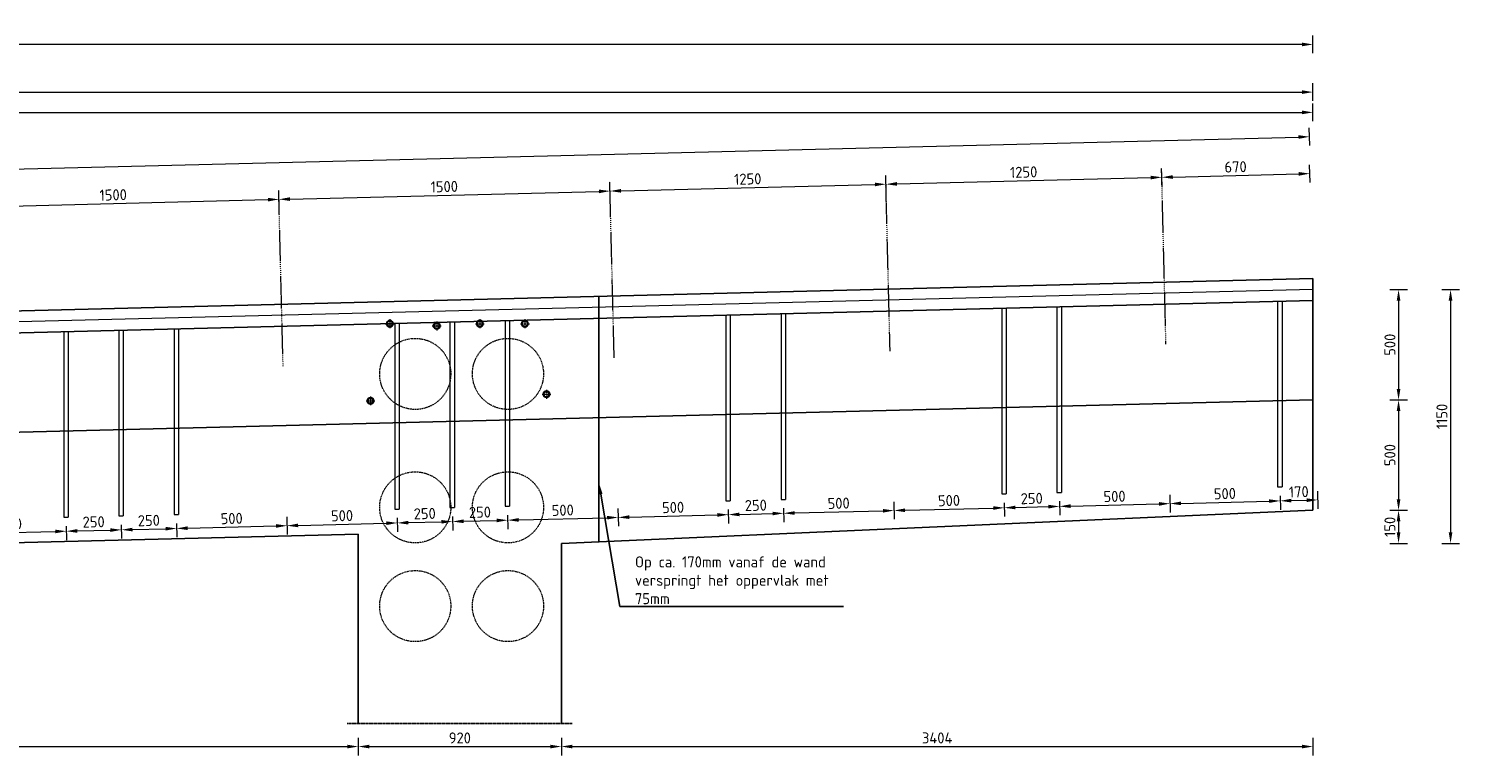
# Model space of a CAD drawing. Header units: millimetres. Extents: x -8028558 to 327273, y -63352 to 83293.
# Tile 121 of 195: x 153854 to 160335, y -7631 to -4339. Entities that reach past the tile are written whole.
import ezdxf
from ezdxf import colors
from ezdxf.entities.mleader import LeaderData, LeaderLine
from ezdxf.math import Vec2, Vec3

# ---------------------------------------------------------------- set-up
doc = ezdxf.new("R2010")
doc.units = ezdxf.units.MM
for name, pattern in [('NLCS-HIDDEN', [4, 2, -2]), ('XX-AFBREEK', [7, 4, -1, 1, -1]), ('XX-HART', [13, 4, -2, 1, -2, 4]), ('XX-STRAMIEN', [16, 10, -2, 2, -2])]:
    doc.linetypes.add(name, pattern=pattern)
for name, color, linetype, lineweight in [('B-CO-BC-AFBREEKLIJN-GD', 7, 'XX-AFBREEK', 25), ('B-CO-BC-BETONVORM-GD', 90, 'Continuous', 25), ('B-CO-BC-BETONVORM-M', 7, 'Continuous', 18), ('B-CO-BC-STORTNAAD-GD', 10, 'BC-STORTNAAD', 25), ('B-CO-BC-VOORSPANNING-GN', 190, 'NLCS-HIDDEN', 13), ('B-CO-BC-WAPENING_HOOFDWAPENING-G', 170, 'Continuous', 18), ('N-CO-BC-WAPENING_LOOPLIJN-G', 10, 'Continuous', 18), ('N-CO-SC-STRAMIENLIJN-G', 7, 'XX-STRAMIEN', 18), ('N-CO-SC-VERBINDING_BOUT-S', 150, 'Continuous', 25), ('X-XX-AL-HARTLIJN-G', 7, 'XX-HART', 18), ('X-XX-AL-M', 7, 'Continuous', 18), ('X-XX-AL-VERWIJZING-T25', 7, 'Continuous', 25)]:
    doc.layers.add(name, color=color, linetype=linetype, lineweight=lineweight)
doc.styles.add('NLCS-ISO-MM20-T25', font='NLCS-ISO.ttf', dxfattribs={"height": 50})
doc.linetypes.add('BC-STORTNAAD', pattern='A,15,-1,[175,NLCS.SHX,S=1,R=0,X=0,Y=0],-1', length=17)
doc.dimstyles.new('NLCS-MM20-T25-PIJL_L0_H0', dxfattribs={"dimscale": 20, "dimtxt": 2.5, "dimasz": 2.5, "dimexe": 2, "dimexo": 2, "dimgap": 0.7, "dimtad": 1, "dimdec": 0, "dimzin": 0, "dimdsep": 46, "dimtxsty": 'NLCS-ISO-MM20-T25', "dimcen": 0, "dimdle": 2, "dimclrd": 256, "dimclre": 256, "dimclrt": 256, "dimadec": 0, "dimazin": 0, "dimtfac": 1, "dimtdec": 3, "dimtofl": 0, "dimtmove": 0, "dimatfit": 3, "dimfxl": 2, "dimfxlon": 1, "dimtfillclr": 256, "dimtolj": 1, "dimtzin": 0, "dimlwd": -1, "dimlwe": -1, "dimarcsym": 0})
doc.dimstyles.new('NLCS-MM20-T25-PIJL_L0_H4', dxfattribs={"dimscale": 20, "dimtxt": 2.5, "dimasz": 2.5, "dimexe": 2, "dimexo": 2, "dimgap": 0.7, "dimtad": 1, "dimdec": 0, "dimzin": 0, "dimdsep": 46, "dimtxsty": 'NLCS-ISO-MM20-T25', "dimcen": 0, "dimdle": 2, "dimclrd": 256, "dimclre": 256, "dimclrt": 256, "dimadec": 4, "dimazin": 0, "dimtfac": 1, "dimtdec": 3, "dimtofl": 0, "dimtmove": 0, "dimatfit": 3, "dimfxl": 2, "dimfxlon": 1, "dimtfillclr": 256, "dimtolj": 1, "dimtzin": 0, "dimlwd": -1, "dimlwe": -1, "dimarcsym": 0})

# ---------------------------------------------------------------- blocks, each defined once
blk = doc.blocks.new('*D467')
at = {"layer": 'B-CO-BC-BETONVORM-M', "transparency": 16777216}
for p, q in [((140751.4, -4666.3), (140751.4, -4586.3)), ((159671.4, -4666.3), (159671.4, -4586.3)), ((140801.4, -4626.3), (159621.4, -4626.3))]:
    blk.add_line(p, q, dxfattribs=at)
for points in [[(140801.4, -4618), (140801.4, -4634.6), (140751.4, -4626.3)], [(159621.4, -4618), (159621.4, -4634.6), (159671.4, -4626.3)]]:
    blk.add_solid(points, dxfattribs=at)
blk = doc.blocks.new('*D468')
at = {"layer": 'B-CO-BC-BETONVORM-M', "transparency": 16777216}
for p, q in [((140751.4, -4758.1), (140751.4, -4678.1)), ((140801.4, -4718.1), (159621.4, -4718.1)), ((159671.4, -4758.1), (159671.4, -4678.1))]:
    blk.add_line(p, q, dxfattribs=at)
for points in [[(140801.4, -4709.7), (140801.4, -4726.4), (140751.4, -4718.1)], [(159621.4, -4709.7), (159621.4, -4726.4), (159671.4, -4718.1)]]:
    blk.add_solid(points, dxfattribs=at)
at = {"layer": 'B-CO-BC-BETONVORM-M', "transparency": 16777216, "insert": (150211.4, -4679.1), "char_height": 50, "attachment_point": 5, "style": 'NLCS-ISO-MM20-T25'}
blk.add_mtext('\\A1;18920', dxfattribs=at)
blk = doc.blocks.new('*D470')
at = {"layer": 'X-XX-AL-M', "transparency": 16777216}
for p, q in [((159656.8, -4868.5), (159654.8, -4788.6)), ((140786, -5300.3), (159605.8, -4829.8)), ((140737, -5341.5), (140735, -5261.6))]:
    blk.add_line(p, q, dxfattribs=at)
for points in [[(159605.6, -4821.5), (159606, -4838.1), (159655.8, -4828.6)], [(140785.8, -5292), (140786.2, -5308.6), (140736, -5301.5)]]:
    blk.add_solid(points, dxfattribs=at)
at = {"layer": 'X-XX-AL-M', "transparency": 16777216, "insert": (150194.9, -5026.1), "char_height": 50, "attachment_point": 5, "rotation": 1.4321, "style": 'NLCS-ISO-MM20-T25'}
blk.add_mtext('\\A1;18926', dxfattribs=at)
blk = doc.blocks.new('*D481')
at = {"layer": 'X-XX-AL-M', "transparency": 16777216}
for p, q in [((153489.5, -5189.7), (153487.5, -5109.7)), ((153538.5, -5148.4), (154938.1, -5113.4)), ((154989, -5152.2), (154987, -5072.2))]:
    blk.add_line(p, q, dxfattribs=at)
for points in [[(154937.8, -5105.1), (154938.3, -5121.8), (154988, -5112.2)], [(153538.3, -5140.1), (153538.7, -5156.8), (153488.5, -5149.7)]]:
    blk.add_solid(points, dxfattribs=at)
at = {"layer": 'X-XX-AL-M', "transparency": 16777216, "insert": (154237.3, -5091.9), "char_height": 50, "attachment_point": 5, "rotation": 1.4321, "style": 'NLCS-ISO-MM20-T25'}
blk.add_mtext('\\A1;1500', dxfattribs=at)
blk = doc.blocks.new('*D482')
at = {"layer": 'X-XX-AL-M', "transparency": 16777216}
for p, q in [((156488.6, -5114.7), (156486.6, -5034.7)), ((154989, -5152.2), (154987, -5072.2)), ((155038, -5110.9), (156437.6, -5076))]:
    blk.add_line(p, q, dxfattribs=at)
for points in [[(155037.8, -5102.6), (155038.2, -5119.3), (154988, -5112.2)], [(156437.4, -5067.6), (156437.8, -5084.3), (156487.6, -5074.7)]]:
    blk.add_solid(points, dxfattribs=at)
at = {"layer": 'X-XX-AL-M', "transparency": 16777216, "insert": (155736.8, -5054.5), "char_height": 50, "attachment_point": 5, "rotation": 1.4321, "style": 'NLCS-ISO-MM20-T25'}
blk.add_mtext('\\A1;1500', dxfattribs=at)
blk = doc.blocks.new('*D483')
at = {"layer": 'X-XX-AL-M', "transparency": 16777216}
for p, q in [((156488.6, -5114.7), (156486.6, -5034.7)), ((156537.6, -5073.5), (157687.2, -5044.7)), ((157738.2, -5083.5), (157736.2, -5003.5))]:
    blk.add_line(p, q, dxfattribs=at)
for points in [[(157687, -5036.4), (157687.4, -5053), (157737.2, -5043.5)], [(156537.3, -5065.1), (156537.8, -5081.8), (156487.6, -5074.7)]]:
    blk.add_solid(points, dxfattribs=at)
at = {"layer": 'X-XX-AL-M', "transparency": 16777216, "insert": (157111.4, -5020.1), "char_height": 50, "attachment_point": 5, "rotation": 1.4321, "style": 'NLCS-ISO-MM20-T25'}
blk.add_mtext('\\A1;1250', dxfattribs=at)
blk = doc.blocks.new('*D484')
at = {"layer": 'X-XX-AL-M', "transparency": 16777216}
for p, q in [((158987.8, -5052.2), (158985.8, -4972.2)), ((157738.2, -5083.5), (157736.2, -5003.5)), ((157787.2, -5042.2), (158936.8, -5013.5))]:
    blk.add_line(p, q, dxfattribs=at)
for points in [[(157787, -5033.9), (157787.4, -5050.5), (157737.2, -5043.5)], [(158936.6, -5005.1), (158937, -5021.8), (158986.8, -5012.2)]]:
    blk.add_solid(points, dxfattribs=at)
at = {"layer": 'X-XX-AL-M', "transparency": 16777216, "insert": (158361, -4988.9), "char_height": 50, "attachment_point": 5, "rotation": 1.4321, "style": 'NLCS-ISO-MM20-T25'}
blk.add_mtext('\\A1;1250', dxfattribs=at)
blk = doc.blocks.new('*D485')
at = {"layer": 'X-XX-AL-M', "transparency": 16777216}
for p, q in [((158987.8, -5052.2), (158985.8, -4972.2)), ((159658, -5035.5), (159656, -4955.5)), ((159036.8, -5011), (159607.1, -4996.7))]:
    blk.add_line(p, q, dxfattribs=at)
for points in [[(159606.8, -4988.4), (159607.3, -5005), (159657, -4995.5)], [(159036.6, -5002.6), (159037, -5019.3), (158986.8, -5012.2)]]:
    blk.add_solid(points, dxfattribs=at)
at = {"layer": 'X-XX-AL-M', "transparency": 16777216, "insert": (159320.9, -4964.9), "char_height": 50, "attachment_point": 5, "rotation": 1.4321, "style": 'NLCS-ISO-MM20-T25'}
blk.add_mtext('\\A1;670', dxfattribs=at)
blk = doc.blocks.new('SSC-VERBINDING_BOUT_M16V_BOUT-SO')
for p, q in [((-12, 6.9), (0, 13.9)), ((-12, -6.9), (-12, 6.9)), ((0, 13.9), (12, 6.9)), ((12, 6.9), (12, -6.9)), ((0, -13.9), (-12, -6.9)), ((12, -6.9), (0, -13.9))]:
    blk.add_line(p, q)
for radius in [15, 12]:
    blk.add_circle((0, 0), radius)
at = {"layer": 'N-CO-SC-STRAMIENLIJN-G'}
for p, q in [((-20, 0), (20, 0)), ((0, 20), (0, -20))]:
    blk.add_line(p, q, dxfattribs=at)
blk = doc.blocks.new('*D520')
at = {"layer": 'X-XX-AL-M', "transparency": 16777216}
for p, q in [((153524.5, -6588.2), (153526.5, -6668.2)), ((154024.2, -6592.6), (154025.8, -6655.7)), ((153575.5, -6626.9), (153974.8, -6616.9))]:
    blk.add_line(p, q, dxfattribs=at)
for points in [[(153974.6, -6608.6), (153975, -6625.3), (154024.8, -6615.7)], [(153575.2, -6618.6), (153575.7, -6635.3), (153525.5, -6628.2)]]:
    blk.add_solid(points, dxfattribs=at)
at = {"layer": 'X-XX-AL-M', "transparency": 16777216, "insert": (153774.2, -6582.9), "char_height": 50, "attachment_point": 5, "rotation": 1.4321, "style": 'NLCS-ISO-MM20-T25'}
blk.add_mtext('\\A1;500', dxfattribs=at)
blk = doc.blocks.new('*D521')
at = {"layer": 'X-XX-AL-M', "transparency": 16777216}
for p, q in [((154024.2, -6592.6), (154025.8, -6655.7)), ((154274.2, -6586.4), (154275.7, -6649.4)), ((154074.8, -6614.4), (154224.8, -6610.7))]:
    blk.add_line(p, q, dxfattribs=at)
for points in [[(154074.6, -6606.1), (154075, -6622.8), (154024.8, -6615.7)], [(154224.5, -6602.4), (154225, -6619), (154274.7, -6609.4)]]:
    blk.add_solid(points, dxfattribs=at)
at = {"layer": 'X-XX-AL-M', "transparency": 16777216, "insert": (154148.8, -6573.6), "char_height": 50, "attachment_point": 5, "rotation": 1.4321, "style": 'NLCS-ISO-MM20-T25'}
blk.add_mtext('\\A1;250', dxfattribs=at)
blk = doc.blocks.new('*D522')
at = {"layer": 'X-XX-AL-M', "transparency": 16777216}
for p, q in [((154274.2, -6586.4), (154275.7, -6649.4)), ((154324.7, -6608.2), (154474.7, -6604.4)), ((154524.1, -6580.1), (154525.7, -6643.2))]:
    blk.add_line(p, q, dxfattribs=at)
for points in [[(154324.5, -6599.9), (154324.9, -6616.5), (154274.7, -6609.4)], [(154474.5, -6596.1), (154474.9, -6612.8), (154524.7, -6603.2)]]:
    blk.add_solid(points, dxfattribs=at)
at = {"layer": 'X-XX-AL-M', "transparency": 16777216, "insert": (154398.7, -6567.3), "char_height": 50, "attachment_point": 5, "rotation": 1.4321, "style": 'NLCS-ISO-MM20-T25'}
blk.add_mtext('\\A1;250', dxfattribs=at)
blk = doc.blocks.new('*D523')
at = {"layer": 'X-XX-AL-M', "transparency": 16777216}
for p, q in [((154524.1, -6580.1), (154525.7, -6643.2)), ((154574.6, -6601.9), (154975, -6591.9)), ((155024, -6550.7), (155026, -6630.7))]:
    blk.add_line(p, q, dxfattribs=at)
for points in [[(154574.4, -6593.6), (154574.9, -6610.3), (154524.7, -6603.2)], [(154974.8, -6583.6), (154975.2, -6600.3), (155025, -6590.7)]]:
    blk.add_solid(points, dxfattribs=at)
at = {"layer": 'X-XX-AL-M', "transparency": 16777216, "insert": (154773.9, -6558), "char_height": 50, "attachment_point": 5, "rotation": 1.4321, "style": 'NLCS-ISO-MM20-T25'}
blk.add_mtext('\\A1;500', dxfattribs=at)
blk = doc.blocks.new('*D524')
at = {"layer": 'X-XX-AL-M', "transparency": 16777216}
for p, q in [((155024, -6550.7), (155026, -6630.7)), ((155075, -6589.4), (155474.4, -6579.4)), ((155523.8, -6555.2), (155525.3, -6618.2))]:
    blk.add_line(p, q, dxfattribs=at)
for points in [[(155074.8, -6581.1), (155075.2, -6597.8), (155025, -6590.7)], [(155474.2, -6571.1), (155474.6, -6587.8), (155524.3, -6578.2)]]:
    blk.add_solid(points, dxfattribs=at)
at = {"layer": 'X-XX-AL-M', "transparency": 16777216, "insert": (155273.7, -6545.5), "char_height": 50, "attachment_point": 5, "rotation": 1.4321, "style": 'NLCS-ISO-MM20-T25'}
blk.add_mtext('\\A1;500', dxfattribs=at)
blk = doc.blocks.new('*D525')
at = {"layer": 'X-XX-AL-M', "transparency": 16777216}
for p, q in [((155523.8, -6555.2), (155525.3, -6618.2)), ((155574.3, -6577), (155724.3, -6573.2)), ((155773.7, -6548.9), (155775.3, -6611.9))]:
    blk.add_line(p, q, dxfattribs=at)
for points in [[(155574.1, -6568.6), (155574.5, -6585.3), (155524.3, -6578.2)], [(155724.1, -6564.9), (155724.5, -6581.5), (155774.3, -6572)]]:
    blk.add_solid(points, dxfattribs=at)
at = {"layer": 'X-XX-AL-M', "transparency": 16777216, "insert": (155648.3, -6536.1), "char_height": 50, "attachment_point": 5, "rotation": 1.4321, "style": 'NLCS-ISO-MM20-T25'}
blk.add_mtext('\\A1;250', dxfattribs=at)
blk = doc.blocks.new('*D526')
at = {"layer": 'X-XX-AL-M', "transparency": 16777216}
for p, q in [((156023.6, -6542.7), (156025.2, -6605.7)), ((155773.7, -6548.9), (155775.3, -6611.9)), ((155824.3, -6570.7), (155974.2, -6567))]:
    blk.add_line(p, q, dxfattribs=at)
for points in [[(155824, -6562.4), (155824.5, -6579), (155774.3, -6572)], [(155974, -6558.6), (155974.4, -6575.3), (156024.2, -6565.7)]]:
    blk.add_solid(points, dxfattribs=at)
at = {"layer": 'X-XX-AL-M', "transparency": 16777216, "insert": (155898.3, -6529.8), "char_height": 50, "attachment_point": 5, "rotation": 1.4321, "style": 'NLCS-ISO-MM20-T25'}
blk.add_mtext('\\A1;250', dxfattribs=at)
blk = doc.blocks.new('*D527')
at = {"layer": 'X-XX-AL-M', "transparency": 16777216}
for p, q in [((156023.6, -6542.7), (156025.2, -6605.7)), ((156523.5, -6513.2), (156525.5, -6593.2)), ((156074.2, -6564.5), (156474.5, -6554.4))]:
    blk.add_line(p, q, dxfattribs=at)
for points in [[(156074, -6556.1), (156074.4, -6572.8), (156024.2, -6565.7)], [(156474.3, -6546.1), (156474.8, -6562.8), (156524.5, -6553.2)]]:
    blk.add_solid(points, dxfattribs=at)
at = {"layer": 'X-XX-AL-M', "transparency": 16777216, "insert": (156273.4, -6520.5), "char_height": 50, "attachment_point": 5, "rotation": 1.4321, "style": 'NLCS-ISO-MM20-T25'}
blk.add_mtext('\\A1;500', dxfattribs=at)
blk = doc.blocks.new('*D528')
at = {"layer": 'X-XX-AL-M', "transparency": 16777216}
for p, q in [((156523.5, -6513.2), (156525.5, -6593.2)), ((156574.5, -6551.9), (156973.9, -6542)), ((157023.3, -6517.7), (157024.9, -6580.7))]:
    blk.add_line(p, q, dxfattribs=at)
for points in [[(156574.3, -6543.6), (156574.7, -6560.3), (156524.5, -6553.2)], [(156973.7, -6533.6), (156974.1, -6550.3), (157023.9, -6540.7)]]:
    blk.add_solid(points, dxfattribs=at)
at = {"layer": 'X-XX-AL-M', "transparency": 16777216, "insert": (156773.2, -6508), "char_height": 50, "attachment_point": 5, "rotation": 1.4321, "style": 'NLCS-ISO-MM20-T25'}
blk.add_mtext('\\A1;500', dxfattribs=at)
blk = doc.blocks.new('*D529')
at = {"layer": 'X-XX-AL-M', "transparency": 16777216}
for p, q in [((157023.3, -6517.7), (157024.9, -6580.7)), ((157073.9, -6539.5), (157223.8, -6535.7)), ((157273.2, -6511.5), (157274.8, -6574.5))]:
    blk.add_line(p, q, dxfattribs=at)
for points in [[(157073.7, -6531.1), (157074.1, -6547.8), (157023.9, -6540.7)], [(157223.6, -6527.4), (157224, -6544), (157273.8, -6534.5)]]:
    blk.add_solid(points, dxfattribs=at)
at = {"layer": 'X-XX-AL-M', "transparency": 16777216, "insert": (157147.9, -6498.6), "char_height": 50, "attachment_point": 5, "rotation": 1.4321, "style": 'NLCS-ISO-MM20-T25'}
blk.add_mtext('\\A1;250', dxfattribs=at)
blk = doc.blocks.new('*D530')
at = {"layer": 'X-XX-AL-M', "transparency": 16777216}
for p, q in [((157273.2, -6511.5), (157274.8, -6574.5)), ((157323.8, -6533.2), (157724.2, -6523.2)), ((157773.1, -6482), (157775.1, -6561.9))]:
    blk.add_line(p, q, dxfattribs=at)
for points in [[(157323.6, -6524.9), (157324, -6541.5), (157273.8, -6534.5)], [(157723.9, -6514.9), (157724.4, -6531.5), (157774.1, -6522)]]:
    blk.add_solid(points, dxfattribs=at)
at = {"layer": 'X-XX-AL-M', "transparency": 16777216, "insert": (157523, -6489.2), "char_height": 50, "attachment_point": 5, "rotation": 1.4321, "style": 'NLCS-ISO-MM20-T25'}
blk.add_mtext('\\A1;500', dxfattribs=at)
blk = doc.blocks.new('*D531')
at = {"layer": 'X-XX-AL-M', "transparency": 16777216}
for p, q in [((158522.8, -6480.2), (158524.4, -6543.2)), ((158272.9, -6486.4), (158274.5, -6549.5)), ((158323.5, -6508.2), (158473.4, -6504.5))]:
    blk.add_line(p, q, dxfattribs=at)
for points in [[(158323.3, -6499.9), (158323.7, -6516.6), (158273.5, -6509.5)], [(158473.2, -6496.1), (158473.6, -6512.8), (158523.4, -6503.2)]]:
    blk.add_solid(points, dxfattribs=at)
at = {"layer": 'X-XX-AL-M', "transparency": 16777216, "insert": (158397.5, -6467.4), "char_height": 50, "attachment_point": 5, "rotation": 1.4321, "style": 'NLCS-ISO-MM20-T25'}
blk.add_mtext('\\A1;250', dxfattribs=at)
blk = doc.blocks.new('*D532')
at = {"layer": 'X-XX-AL-M', "transparency": 16777216}
for p, q in [((158522.8, -6480.2), (158524.4, -6543.2)), ((159022.8, -6450.7), (159024.8, -6530.7)), ((158573.4, -6502), (158973.8, -6492))]:
    blk.add_line(p, q, dxfattribs=at)
for points in [[(158573.2, -6493.6), (158573.6, -6510.3), (158523.4, -6503.2)], [(158973.6, -6483.6), (158974, -6500.3), (159023.8, -6490.7)]]:
    blk.add_solid(points, dxfattribs=at)
at = {"layer": 'X-XX-AL-M', "transparency": 16777216, "insert": (158772.6, -6458), "char_height": 50, "attachment_point": 5, "rotation": 1.4321, "style": 'NLCS-ISO-MM20-T25'}
blk.add_mtext('\\A1;500', dxfattribs=at)
blk = doc.blocks.new('*D533')
at = {"layer": 'X-XX-AL-M', "transparency": 16777216}
for p, q in [((159522.5, -6455.2), (159524.1, -6518.2)), ((159573.1, -6477), (159642.9, -6475.2)), ((159691.8, -6434), (159693.8, -6514))]:
    blk.add_line(p, q, dxfattribs=at)
for points in [[(159572.9, -6468.7), (159573.3, -6485.3), (159523.1, -6478.2)], [(159642.7, -6466.9), (159643.1, -6483.6), (159692.8, -6474)]]:
    blk.add_solid(points, dxfattribs=at)
at = {"layer": 'X-XX-AL-M', "transparency": 16777216, "insert": (159607, -6437.1), "char_height": 50, "attachment_point": 5, "rotation": 1.4321, "style": 'NLCS-ISO-MM20-T25'}
blk.add_mtext('\\A1;170', dxfattribs=at)
blk = doc.blocks.new('*D534')
at = {"layer": 'X-XX-AL-M', "transparency": 16777216}
for p, q in [((159022.8, -6450.7), (159024.8, -6530.7)), ((159073.7, -6489.5), (159473.1, -6479.5)), ((159522.5, -6455.2), (159524.1, -6518.2))]:
    blk.add_line(p, q, dxfattribs=at)
for points in [[(159472.9, -6471.2), (159473.3, -6487.8), (159523.1, -6478.2)], [(159073.5, -6481.1), (159073.9, -6497.8), (159023.8, -6490.7)]]:
    blk.add_solid(points, dxfattribs=at)
at = {"layer": 'X-XX-AL-M', "transparency": 16777216, "insert": (159272.4, -6445.5), "char_height": 50, "attachment_point": 5, "rotation": 1.4321, "style": 'NLCS-ISO-MM20-T25'}
blk.add_mtext('\\A1;500', dxfattribs=at)
blk = doc.blocks.new('*D535')
at = {"layer": 'X-XX-AL-M', "transparency": 16777216}
for p, q in [((157773.1, -6482), (157775.1, -6561.9)), ((157824.1, -6520.7), (158223.5, -6510.7)), ((158272.9, -6486.4), (158274.5, -6549.5))]:
    blk.add_line(p, q, dxfattribs=at)
for points in [[(157823.9, -6512.4), (157824.3, -6529), (157774.1, -6522)], [(158223.3, -6502.4), (158223.7, -6519.1), (158273.5, -6509.5)]]:
    blk.add_solid(points, dxfattribs=at)
at = {"layer": 'X-XX-AL-M', "transparency": 16777216, "insert": (158022.8, -6476.7), "char_height": 50, "attachment_point": 5, "rotation": 1.4321, "style": 'NLCS-ISO-MM20-T25'}
blk.add_mtext('\\A1;500', dxfattribs=at)
blk = doc.blocks.new('*D536')
at = {"layer": 'X-XX-AL-M', "transparency": 16777216}
for p, q in [((160019.1, -5520.9), (160099.1, -5520.9)), ((160059.1, -5570.9), (160059.1, -5970.9)), ((160019.1, -6020.9), (160099.1, -6020.9))]:
    blk.add_line(p, q, dxfattribs=at)
for points in [[(160050.7, -5570.9), (160067.4, -5570.9), (160059.1, -5520.9)], [(160050.7, -5970.9), (160067.4, -5970.9), (160059.1, -6020.9)]]:
    blk.add_solid(points, dxfattribs=at)
at = {"layer": 'X-XX-AL-M', "transparency": 16777216, "insert": (160020.1, -5770.9), "char_height": 50, "attachment_point": 5, "rotation": 90, "style": 'NLCS-ISO-MM20-T25'}
blk.add_mtext('\\A1;500', dxfattribs=at)
blk = doc.blocks.new('*D537')
at = {"layer": 'X-XX-AL-M', "transparency": 16777216}
for p, q in [((160019.1, -6020.9), (160099.1, -6020.9)), ((160059.1, -6070.9), (160059.1, -6470.9)), ((160019.1, -6520.9), (160099.1, -6520.9))]:
    blk.add_line(p, q, dxfattribs=at)
for points in [[(160050.7, -6070.9), (160067.4, -6070.9), (160059.1, -6020.9)], [(160050.7, -6470.9), (160067.4, -6470.9), (160059.1, -6520.9)]]:
    blk.add_solid(points, dxfattribs=at)
at = {"layer": 'X-XX-AL-M', "transparency": 16777216, "insert": (160020.1, -6270.9), "char_height": 50, "attachment_point": 5, "rotation": 90, "style": 'NLCS-ISO-MM20-T25'}
blk.add_mtext('\\A1;500', dxfattribs=at)
blk = doc.blocks.new('*D538')
at = {"layer": 'X-XX-AL-M', "transparency": 16777216}
for p, q in [((160019.1, -6520.9), (160099.1, -6520.9)), ((160059.1, -6570.9), (160059.1, -6620.9)), ((160019.1, -6670.9), (160099.1, -6670.9))]:
    blk.add_line(p, q, dxfattribs=at)
for points in [[(160050.7, -6570.9), (160067.4, -6570.9), (160059.1, -6520.9)], [(160050.7, -6620.9), (160067.4, -6620.9), (160059.1, -6670.9)]]:
    blk.add_solid(points, dxfattribs=at)
at = {"layer": 'X-XX-AL-M', "transparency": 16777216, "insert": (160020.1, -6595.9), "char_height": 50, "attachment_point": 5, "rotation": 90, "style": 'NLCS-ISO-MM20-T25'}
blk.add_mtext('\\A1;150', dxfattribs=at)
blk = doc.blocks.new('*D539')
at = {"layer": 'X-XX-AL-M', "transparency": 16777216}
for p, q in [((160254.6, -5520.9), (160334.6, -5520.9)), ((160294.6, -5570.9), (160294.6, -6620.9)), ((160254.6, -6670.9), (160334.6, -6670.9))]:
    blk.add_line(p, q, dxfattribs=at)
for points in [[(160286.2, -5570.9), (160302.9, -5570.9), (160294.6, -5520.9)], [(160286.2, -6620.9), (160302.9, -6620.9), (160294.6, -6670.9)]]:
    blk.add_solid(points, dxfattribs=at)
at = {"layer": 'X-XX-AL-M', "transparency": 16777216, "insert": (160255.6, -6095.9), "char_height": 50, "attachment_point": 5, "rotation": 90, "style": 'NLCS-ISO-MM20-T25'}
blk.add_mtext('\\A1;1150', dxfattribs=at)
blk = doc.blocks.new('*D543')
at = {"layer": 'X-XX-AL-M', "transparency": 16777216}
for p, q in [((150209.4, -7551.4), (150209.4, -7631.4)), ((155347.4, -7551.4), (155347.4, -7631.4)), ((150259.4, -7591.4), (155297.4, -7591.4))]:
    blk.add_line(p, q, dxfattribs=at)
for points in [[(150259.4, -7583.1), (150259.4, -7599.8), (150209.4, -7591.4)], [(155297.4, -7583.1), (155297.4, -7599.8), (155347.4, -7591.4)]]:
    blk.add_solid(points, dxfattribs=at)
at = {"layer": 'X-XX-AL-M', "transparency": 16777216, "insert": (152778.4, -7552.4), "char_height": 50, "attachment_point": 5, "style": 'NLCS-ISO-MM20-T25'}
blk.add_mtext('\\A1;5138', dxfattribs=at)
blk = doc.blocks.new('*D544')
at = {"layer": 'X-XX-AL-M', "transparency": 16777216}
for p, q in [((155347.4, -7551.4), (155347.4, -7631.4)), ((156267.4, -7551.4), (156267.4, -7631.4)), ((155397.4, -7591.4), (156217.4, -7591.4))]:
    blk.add_line(p, q, dxfattribs=at)
for points in [[(155397.4, -7583.1), (155397.4, -7599.8), (155347.4, -7591.4)], [(156217.4, -7583.1), (156217.4, -7599.8), (156267.4, -7591.4)]]:
    blk.add_solid(points, dxfattribs=at)
at = {"layer": 'X-XX-AL-M', "transparency": 16777216, "insert": (155807.4, -7552.4), "char_height": 50, "attachment_point": 5, "style": 'NLCS-ISO-MM20-T25'}
blk.add_mtext('\\A1;920', dxfattribs=at)
blk = doc.blocks.new('*D545')
at = {"layer": 'X-XX-AL-M', "transparency": 16777216}
for p, q in [((156267.4, -7551.4), (156267.4, -7631.4)), ((159671.4, -7551.4), (159671.4, -7631.4)), ((156317.4, -7591.4), (159621.4, -7591.4))]:
    blk.add_line(p, q, dxfattribs=at)
for points in [[(156317.4, -7583.1), (156317.4, -7599.8), (156267.4, -7591.4)], [(159621.4, -7583.1), (159621.4, -7599.8), (159671.4, -7591.4)]]:
    blk.add_solid(points, dxfattribs=at)
at = {"layer": 'X-XX-AL-M', "transparency": 16777216, "insert": (157969.4, -7552.4), "char_height": 50, "attachment_point": 5, "style": 'NLCS-ISO-MM20-T25'}
blk.add_mtext('\\A1;3404', dxfattribs=at)
blk = doc.blocks.new('*D624')
at = {"layer": 'X-XX-AL-M', "transparency": 16777216}
for p, q in [((139676.8, -4450.3), (139676.8, -4370.3)), ((159671.4, -4450.3), (159671.4, -4370.3)), ((159621.4, -4410.3), (139726.8, -4410.3))]:
    blk.add_line(p, q, dxfattribs=at)
for points in [[(139726.8, -4402), (139726.8, -4418.7), (139676.8, -4410.3)], [(159621.4, -4402), (159621.4, -4418.7), (159671.4, -4410.3)]]:
    blk.add_solid(points, dxfattribs=at)
at = {"layer": 'X-XX-AL-M', "transparency": 16777216, "insert": (149674.1, -4371.3), "char_height": 50, "attachment_point": 5, "style": 'NLCS-ISO-MM20-T25'}
blk.add_mtext('\\A1;19995', dxfattribs=at)

msp = doc.modelspace()

# ---------------------------------------------------------------- linework, layer by layer
at = {"layer": 'B-CO-BC-AFBREEKLIJN-GD', "flags": 128}
msp.add_lwpolyline([(155297.4, -7487.3), (156317.4, -7487.3)], dxfattribs=at)
at = {"layer": 'B-CO-BC-BETONVORM-GD', "ltscale": 500, "flags": 128}
for points in [[(159671.4, -5470.9), (140917.2, -5939.8)], [(159671.4, -5470.9), (159671.4, -6520.7)], [(159671.4, -6020.6), (159671.4, -5470.9)], [(159671.4, -5570.9), (141029.4, -6037)], [(156437.4, -6663.4), (156437.4, -5551.8)], [(156267.4, -6670.9), (159671.4, -6520.9)], [(155347.4, -6628.6), (150209.4, -6757.1)], [(155347.4, -6628.6), (155347.4, -7487.3)], [(156267.4, -6670.9), (156267.4, -7487.3)]]:
    msp.add_lwpolyline(points, dxfattribs=at)
at = {"layer": 'B-CO-BC-STORTNAAD-GD', "flags": 128}
msp.add_lwpolyline([(159671.4, -6020.9), (140286.9, -6505.5)], dxfattribs=at)
at = {"layer": 'B-CO-BC-VOORSPANNING-GN'}
for centre in [(155605.4, -5903), (156025.4, -5903), (155605.4, -6507.6), (156025.4, -6507.6), (155605.4, -6955), (156025.4, -6955)]:
    msp.add_circle(centre, 161, dxfattribs=at)
at = {"layer": 'B-CO-BC-WAPENING_HOOFDWAPENING-G', "ltscale": 500, "flags": 128}
for points in [[(157012.3, -5637.8), (157012.3, -6477.8)], [(157032.3, -5637.2), (157032.3, -6477.8)], [(157262.2, -5631.5), (157262.2, -6471.5)], [(157282.2, -5631), (157282.2, -6471.5)], [(158261.9, -5606.5), (158261.9, -6446.5)], [(158281.9, -5605.9), (158281.9, -6446.5)], [(158511.8, -5600.2), (158511.8, -6440.2)], [(158531.8, -5599.7), (158531.8, -6440.2)], [(159511.5, -5575.2), (159511.5, -6415.2)], [(159531.5, -5574.7), (159531.5, -6415.2)], [(154513.1, -5700.1), (154513.1, -6540.1)], [(154533.1, -5699.6), (154533.1, -6540.1)], [(155512.8, -5675.2), (155512.8, -6515.2)], [(155532.8, -5674.7), (155532.8, -6515.2)], [(155762.7, -5668.9), (155762.7, -6508.9)], [(155782.7, -5668.4), (155782.7, -6508.9)], [(156012.6, -5662.7), (156012.6, -6502.7)], [(156032.6, -5662.2), (156032.6, -6502.7)], [(154013.2, -5712.6), (154013.2, -6552.6)], [(154033.2, -5712.1), (154033.2, -6552.6)], [(154263.2, -5706.4), (154263.2, -6546.4)], [(154283.2, -5705.8), (154283.2, -6546.4)], [(159511.5, -6415.2), (159531.5, -6415.2)], [(157012.3, -6477.8), (157032.3, -6477.8)], [(157262.2, -6471.5), (157282.2, -6471.5)], [(158261.9, -6446.5), (158281.9, -6446.5)], [(158511.8, -6440.2), (158531.8, -6440.2)], [(154513.1, -6540.1), (154533.1, -6540.1)], [(155512.8, -6515.2), (155532.8, -6515.2)], [(155762.7, -6508.9), (155782.7, -6508.9)], [(156012.6, -6502.7), (156032.6, -6502.7)], [(154013.2, -6552.6), (154033.2, -6552.6)], [(154263.2, -6546.4), (154283.2, -6546.4)]]:
    msp.add_lwpolyline(points, dxfattribs=at)
at = {"layer": 'N-CO-BC-WAPENING_LOOPLIJN-G', "ltscale": 500, "flags": 128}
for points in [[(159671.4, -5520.9), (139904.4, -6015.1)], [(156999.3, -5638.1), (156999.3, -5637.8)], [(157249.2, -5631.8), (157249.2, -5631.8)], [(158248.9, -5606.8), (158248.9, -5606.5)], [(158248.9, -5606.8), (158248.9, -5606.8)], [(158498.8, -5600.5), (158498.8, -5600.5)], [(159498.5, -5575.5), (159498.5, -5575.5)], [(154500.1, -5700.4), (154500.1, -5700.4)], [(155499.8, -5675.5), (155499.8, -5675.2)], [(155499.8, -5675.5), (155499.8, -5675.5)], [(155749.7, -5669.2), (155749.7, -5669.2)], [(155999.6, -5663), (155999.6, -5663)], [(156999.3, -5638.1), (156999.3, -5638.1)], [(154000.2, -5712.9), (154000.2, -5712.7)], [(154000.2, -5712.9), (154000.2, -5712.9)], [(154250.2, -5706.7), (154250.2, -5706.7)]]:
    msp.add_lwpolyline(points, dxfattribs=at)
at = {"layer": 'X-XX-AL-HARTLIJN-G', "flags": 128}
for points in [[(159005.7, -5768.4), (158985.7, -4970.5)], [(156506.5, -5830.9), (156486.5, -5033)], [(157756.1, -5799.6), (157736.1, -5001.8)], [(155006.9, -5868.3), (154987, -5070.5)]]:
    msp.add_lwpolyline(points, dxfattribs=at)

# ---------------------------------------------------------------- block references
at = {"layer": 'N-CO-SC-VERBINDING_BOUT-S'}
for p in [(155489.8, -5675.5), (155702.5, -5685.6), (155897.7, -5675.4), (156102.2, -5675.4), (155402.9, -6024.9), (156199.6, -5995.3)]:
    msp.add_blockref('SSC-VERBINDING_BOUT_M16V_BOUT-SO', p, dxfattribs=at)

# ---------------------------------------------------------------- dimensions: what is measured, and where the dimension line sits
at = {"layer": 'B-CO-BC-BETONVORM-M'}
dim = msp.add_linear_dim(base=(159671.4, -4626.3), p1=(140751.4, -5919), p2=(159671.4, -5470.9), text=' ', dimstyle='NLCS-MM20-T25-PIJL_L0_H0', dxfattribs=at)
dim.commit()
dim.dimension.update_dxf_attribs({"geometry": '*D467', "text_midpoint": (150211.4, -4626.3)})
dim = msp.add_linear_dim(base=(159671.4, -4718.1), p1=(140751.4, -5919), p2=(159671.4, -5470.9), dimstyle='NLCS-MM20-T25-PIJL_L0_H0', dxfattribs=at)
dim.commit()
dim.dimension.update_dxf_attribs({"geometry": '*D468', "text_midpoint": (150211.4, -4679.1)})
at = {"layer": 'X-XX-AL-M'}
for base, p1, p2, picture, middle in [((139676.8, -4410.3), (159671.4, -5470.9), (139676.8, -6020.8), '*D624', (149674.1, -4371.3)), ((159671.4, -7591.4), (156267.4, -6670.9), (159671.4, -6520.9), '*D545', (157969.4, -7552.4)), ((155347.4, -7591.4), (150209.4, -7487.2), (155347.4, -7487.3), '*D543', (152778.4, -7552.4)), ((156267.4, -7591.4), (155347.4, -7487.3), (156267.4, -7487.3), '*D544', (155807.4, -7552.4))]:
    dim = msp.add_linear_dim(base=base, p1=p1, p2=p2, dimstyle='NLCS-MM20-T25-PIJL_L0_H4', dxfattribs=at)
    dim.commit()
    dim.dimension.update_dxf_attribs({"geometry": picture, "text_midpoint": middle})
for base, p1, p2, angle, picture, middle in [((159655.8, -4828.6), (140751.4, -5919), (159671.4, -5455.3), 181.4321, '*D470', (150194.9, -5026.1)), ((157737.2, -5043.5), (156502, -5650.2), (157751.6, -5618.9), 181.4321, '*D483', (157111.4, -5020.1)), ((158986.8, -5012.2), (157751.6, -5618.9), (159001.2, -5587.7), 181.4321, '*D484', (158361, -4988.9)), ((159657, -4995.5), (159001.2, -5587.7), (159671.4, -5570.9), 181.4321, '*D485', (159320.9, -4964.9)), ((156487.6, -5074.7), (155002.4, -5687.7), (156502, -5650.2), 181.4321, '*D482', (155736.8, -5054.5)), ((154988, -5112.2), (153502.9, -5725.2), (155002.4, -5687.7), 181.4321, '*D481', (154237.3, -5091.9)), ((160294.6, -6670.9), (159671.4, -5520.9), (156275.4, -6670.9), 90, '*D539', (160255.6, -6095.9)), ((160059.1, -6020.9), (159671.4, -5520.9), (159671.4, -6020.9), 90, '*D536', (160020.1, -5770.9)), ((159523.0961, -6478.2312), (159001.1762, -5587.7035), (159521.5208, -6415.2194), 181.4321, '*D534', (159272.4491, -6445.4852)), ((159692.8, -6474), (159521.5, -6415.2), (159671.4, -5617.2), 181.4321, '*D533', (159607, -6437.1)), ((156524.5323, -6553.1953), (156022.6141, -6502.692), (156506.474, -5830.8612), 181.4321, '*D527', (156273.3862, -6520.4618)), ((157023.877, -6540.7117), (156506.474, -5830.8612), (157022.3031, -6477.7547), 181.4321, '*D528', (156773.23, -6507.9657)), ((157774.1419, -6521.9551), (157272.225, -6471.5067), (157756.0836, -5799.621), 181.4321, '*D530', (157522.9957, -6489.2216)), ((158273.4866, -6509.4715), (157756.0836, -5799.621), (158271.9113, -6446.4596), 181.4321, '*D535', (158022.8395, -6476.7255)), ((159023.7515, -6490.7149), (158521.8332, -6440.2116), (159005.6931, -5768.3807), 181.4321, '*D532', (158772.6053, -6457.9813)), ((155025, -6590.7), (154523.1, -6540.1), (155006.9, -5868.3), 181.4321, '*D523', (154773.9, -6558)), ((155524.3, -6578.2), (155006.9, -5868.3), (155522.8, -6515.2), 181.4321, '*D524', (155273.7, -6545.5)), ((154024.8141, -6615.6883), (153507.4111, -5905.8378), (154023.2374, -6552.6216), 181.4321, '*D520', (153774.167, -6582.9423)), ((160059.1, -6520.9), (159671.4, -6020.9), (159671.4, -6520.9), 90, '*D537', (160020.1, -6270.9)), ((157273.8, -6534.5), (157022.3, -6477.8), (157272.2, -6471.5), 181.4321, '*D529', (157147.9, -6498.6)), ((158523.4, -6503.2), (158271.9, -6446.5), (158521.8, -6440.2), 181.4321, '*D531', (158397.5, -6467.4)), ((154274.7, -6609.4), (154023.2, -6552.6), (154273.2, -6546.4), 181.4321, '*D521', (154148.8, -6573.6)), ((154524.7, -6603.2), (154273.2, -6546.4), (154523.1, -6540.1), 181.4321, '*D522', (154398.7, -6567.3)), ((155774.3, -6572), (155522.8, -6515.2), (155772.7, -6508.9), 181.4321, '*D525', (155648.3, -6536.1)), ((156024.2, -6565.7), (155772.7, -6508.9), (156022.6, -6502.7), 181.4321, '*D526', (155898.3, -6529.8)), ((160059.1, -6670.9), (159671.4, -6520.9), (156267.4, -6670.9), 90, '*D538', (160020.1, -6595.9))]:
    dim = msp.add_linear_dim(base=base, p1=p1, p2=p2, angle=angle, dimstyle='NLCS-MM20-T25-PIJL_L0_H4', dxfattribs=at)
    dim.commit()
    dim.dimension.update_dxf_attribs({"geometry": picture, "text_midpoint": middle})

# ---------------------------------------------------------------- leaders
at = {"layer": 'X-XX-AL-VERWIJZING-T25'}
ml = msp.add_multileader_mtext('Standard', dxfattribs=at)
ml.set_content('Op ca. 170mm vanaf de wand\\Pverspringt het oppervlak met\\P75mm', color=256, style='NLCS-ISO-MM20-T25')
ml.set_leader_properties(color=256, linetype='ByLayer', lineweight=-1)
ml.build(insert=Vec2(0, 0))
ml.multileader.update_dxf_attribs({"text_left_attachment_type": 5, "text_right_attachment_type": 5, "dogleg_length": 50, "arrow_head_size": 50})
ctx = ml.context
ctx.base_point, ctx.char_height, ctx.arrow_head_size, ctx.landing_gap_size, ctx.plane_origin = Vec3(156582.6, -6956.3), 50, 50, 18, Vec3(156060.3, -5409.6)
ctx.left_attachment, ctx.right_attachment = 5, 5
notes = []
notes.append((ctx, [(0, (1, 1, 0), (156532.6, -6956.3), (1, 0), 50, [(0, [(156437.4, -6398.2)], 0, [])])]))
ctx.mtext.insert, ctx.mtext.flow_direction = Vec3(156600.6, -6729.7), 5
for ctx, leaders in notes:
    for number, flags, end, landing, length, lines in leaders:
        leader = LeaderData()
        leader.index, (leader.has_last_leader_line, leader.has_dogleg_vector, leader.attachment_direction) = number, flags
        leader.last_leader_point, leader.dogleg_vector, leader.dogleg_length = Vec3(end), Vec3(landing), length
        for number, points, colour, breaks in lines:
            line = LeaderLine()
            line.index, line.vertices, line.color, line.breaks = number, Vec3.list(points), colors.encode_raw_color(colour), breaks
            leader.lines.append(line)
        ctx.leaders.append(leader)

doc.saveas('drawing.dxf')
